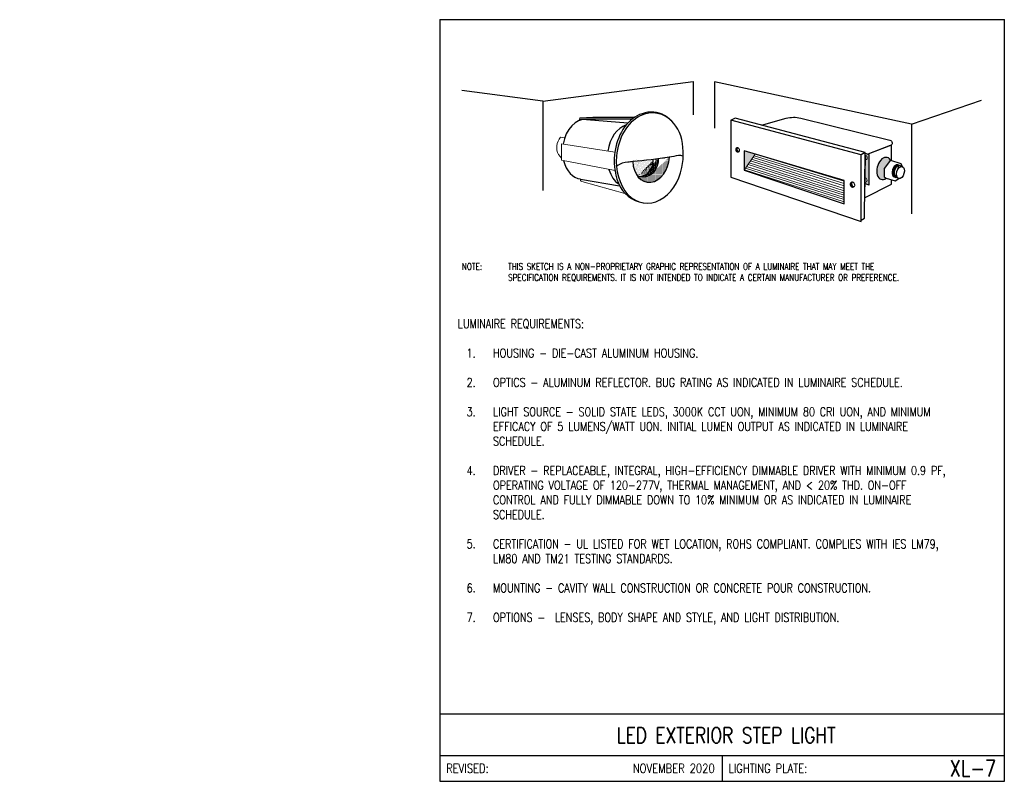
# Model space of a CAD drawing. Header units: inches. Extents: x -5.1 to 6.8, y 0 to 9.2.
import ezdxf
from ezdxf.enums import TextEntityAlignment as Align

# ---------------------------------------------------------------- set-up
doc = ezdxf.new("R2010")
doc.units = ezdxf.units.IN
doc.header["$MEASUREMENT"] = 0
doc.layers.add('_WALLS', color=8, linetype='CONTINUOUS')
doc.layers.add('E-DETL-TEXT', color=3, linetype='CONTINUOUS')
for name, color, linetype, lineweight in [('E-DETL', 10, 'CONTINUOUS', 30), ('E-DETL-FINE', 9, 'CONTINUOUS', 0), ('E-LUM-PLAT', 8, 'CONTINUOUS', 13)]:
    doc.layers.add(name, color=color, linetype=linetype, lineweight=lineweight)
doc.styles.add('romans', font='ROMANS.SHX', dxfattribs={"width": 0.8})
doc.styles.get("Standard").update_dxf_attribs({"font": 'ROMANS.SHX', "width": 0.8, "height": 0.125})
pattern_1 = [(10, (8.394914, 7.4486597), (0.0006972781, 0.0023441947), [0, -0.0021875])]

msp = doc.modelspace()

# ---------------------------------------------------------------- hatches: boundary and pattern name
at = {"layer": 'E-DETL-FINE'}
h = msp.add_hatch(dxfattribs=at)
h.set_pattern_fill('DOTS', color=252, scale=0.035, angle=10, style=0)
h.set_pattern_definition(pattern_1)
edge = h.paths.add_edge_path()
edge.add_ellipse((3.601, 7.619), major_axis=(-0.0078, 0.0226), ratio=0.556689, start_angle=325.062, end_angle=570.2196, ccw=False)
edge.add_spline(control_points=[(3.602, 7.64), (3.594, 7.646), (3.584, 7.644), (3.575, 7.641), (3.572, 7.632)], knot_values=[0, 0, 0, 0.945527, 0.945527, 1.891055, 1.891055, 1.891055], weights=[1, 0.890313, 1, 0.890313, 1], degree=2, periodic=0)
edge.add_spline(control_points=[(3.572, 7.632), (3.567, 7.62), (3.573, 7.607), (3.579, 7.593), (3.59, 7.59)], knot_values=[1.891055, 1.891055, 1.891055, 2.948601, 2.948601, 4.006147, 4.006147, 4.006147], weights=[1, 0.863427, 1, 0.863427, 1], degree=2, periodic=0)
edge.add_spline(control_points=[(3.59, 7.59), (3.599, 7.588), (3.607, 7.593), (3.611, 7.597), (3.614, 7.602)], knot_values=[4.006147, 4.006147, 4.006147, 4.865539, 4.865539, 5.428464, 5.428464, 5.428464], weights=[1, 0.909092, 1, 0.940453, 0.958916], degree=2, periodic=0)
h = msp.add_hatch(dxfattribs=at)
h.set_pattern_fill('DOTS', color=252, scale=0.035, angle=10, style=0)
h.set_pattern_definition(pattern_1)
h.paths.add_polyline_path([(3.806, 7.566), (3.671, 7.606), (3.671, 7.373)])
h = msp.add_hatch(dxfattribs=at)
h.set_pattern_fill('DOTS', color=256, scale=0.2, angle=25)
h.set_pattern_definition([(25, (-1.192705, -0.096058), (0.000381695, 0.013970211), [0, -0.0125])])
edge = h.paths.add_edge_path()
edge.add_ellipse((2.43, 7.473), major_axis=(0.045, 0.174), ratio=0.789428, start_angle=180.9202, end_angle=290.4934)
edge.add_arc((2.026, 11.964), 4.497, 273.8323, 277.0075, ccw=False)
edge.add_ellipse((2.548, 7.519), major_axis=(0.049, 0.291), ratio=0.742218, start_angle=105.5414, end_angle=146.2753)
h = msp.add_hatch(dxfattribs=at)
h.set_pattern_fill('DOTS', color=256, scale=0.1)
h.set_pattern_definition([(0, (15.1272196, 7.688834), (0.003125, 0.00625), [0, -0.00625])])
edge = h.paths.add_edge_path()
edge.add_ellipse((2.548, 7.519), major_axis=(0.049, 0.291), ratio=0.742218, start_angle=146.2753, end_angle=278.841)
edge.add_arc((2.026, 11.964), 4.497, 277.8478, 279.4989, ccw=False)
edge.add_ellipse((2.494, 7.482), major_axis=(0.049, 0.187), ratio=0.733441, start_angle=204.8778, end_angle=288.9423, ccw=False)
edge.add_arc((2.449, 7.464), 0.177, 249.4012, 289.2754, ccw=False)
h = msp.add_hatch(dxfattribs=at)
h.set_pattern_fill('DOTS', color=256, scale=0.15)
h.set_pattern_definition([(0, (-1.192705, -0.096058), (0.0046875, 0.009375), [0, -0.009375])])
edge = h.paths.add_edge_path()
edge.add_ellipse((2.494, 7.482), major_axis=(0.049, 0.187), ratio=0.733441, start_angle=204.8778, end_angle=288.9423)
edge.add_arc((2.026, 11.964), 4.497, 277.0075, 277.8478, ccw=False)
edge.add_ellipse((2.43, 7.473), major_axis=(0.045, 0.174), ratio=0.789428, start_angle=180.9202, end_angle=290.4934, ccw=False)
edge.add_arc((2.449, 7.464), 0.177, 249.4012, 289.2754)
h = msp.add_hatch(dxfattribs=at)
h.set_pattern_fill('DOTS', color=252, scale=0.035, angle=10, style=0)
h.set_pattern_definition(pattern_1)
edge = h.paths.add_edge_path()
edge.add_line((5.177, 7.561), (5.131, 7.578))
edge.add_line((5.131, 7.578), (5.13, 7.551))
edge.add_ellipse((5.138, 7.525), major_axis=(-0.0087, 0.0254), ratio=0.667788, start_angle=180, end_angle=355.7408, ccw=False)
edge.add_line((5.146, 7.5), (5.13, 7.493))
edge.add_line((5.13, 7.493), (5.128, 7.28))
edge.add_ellipse((5.135, 7.255), major_axis=(-0.0087, 0.0254), ratio=0.667788, start_angle=180, end_angle=355.7408, ccw=False)
edge.add_line((5.144, 7.229), (5.127, 7.222))
edge.add_line((5.127, 7.222), (5.127, 7.21))
edge.add_line((5.127, 7.21), (5.177, 7.192))
edge.add_line((5.177, 7.192), (5.177, 7.561))
h = msp.add_hatch(dxfattribs=at)
h.set_pattern_fill('DOTS', color=250, scale=0.035, angle=10, style=0)
h.set_pattern_definition(pattern_1)
edge = h.paths.add_edge_path()
edge.add_line((5.362, 7.393), (5.436, 7.494))
edge.add_ellipse((5.362, 7.393), major_axis=(-0.037, -0.132), ratio=0.633615, start_angle=149.3601, end_angle=398.7977)
edge.add_line((5.385, 7.275), (5.384, 7.275))
edge.add_line((5.384, 7.275), (5.362, 7.291))
edge.add_line((5.362, 7.291), (5.362, 7.393))
h = msp.add_hatch(dxfattribs=at)
h.set_pattern_fill('DOTS', color=252, scale=0.035, angle=10, style=0)
h.set_pattern_definition(pattern_1)
edge = h.paths.add_edge_path()
edge.add_ellipse((5.527, 7.354), major_axis=(-0.0206, -0.0727), ratio=0.578509, start_angle=196.2134, end_angle=340.6167, ccw=False)
edge.add_ellipse((5.502, 7.363), major_axis=(-0.0206, -0.0727), ratio=0.578509, start_angle=160.6167, end_angle=176.83)
edge.add_line((5.525, 7.435), (5.522, 7.436))
edge.add_ellipse((5.502, 7.363), major_axis=(-0.0206, -0.0727), ratio=0.578509, start_angle=180, end_angle=376.2134)
h = msp.add_hatch(dxfattribs=at)
h.set_pattern_fill('DOTS', color=252, scale=0.035, angle=10, style=0)
h.set_pattern_definition(pattern_1)
edge = h.paths.add_edge_path()
edge.add_ellipse((4.988, 7.201), major_axis=(-0.0092, 0.0267), ratio=0.556689, start_angle=325.062, end_angle=570.2196, ccw=False)
edge.add_spline(control_points=[(4.989, 7.225), (4.98, 7.232), (4.968, 7.229), (4.957, 7.226), (4.953, 7.215)], knot_values=[0, 0, 0, 0.945527, 0.945527, 1.891055, 1.891055, 1.891055], weights=[1, 0.890313, 1, 0.890313, 1], degree=2, periodic=0)
edge.add_spline(control_points=[(4.953, 7.215), (4.948, 7.202), (4.955, 7.185), (4.962, 7.169), (4.975, 7.166)], knot_values=[1.891055, 1.891055, 1.891055, 2.948601, 2.948601, 4.006147, 4.006147, 4.006147], weights=[1, 0.863427, 1, 0.863427, 1], degree=2, periodic=0)
edge.add_spline(control_points=[(4.975, 7.166), (4.985, 7.163), (4.995, 7.17), (5, 7.174), (5.003, 7.18)], knot_values=[4.006147, 4.006147, 4.006147, 4.865539, 4.865539, 5.428464, 5.428464, 5.428464], weights=[1, 0.909092, 1, 0.940453, 0.958916], degree=2, periodic=0)

# ---------------------------------------------------------------- linework, layer by layer
at = {"layer": '_WALLS', "color": 254}
for p, q in [((1.244, 8.205), (3.058, 8.443)), ((3.058, 8.443), (3.058, 8.039)), ((5.689, 7.926), (3.315, 8.439)), ((3.315, 8.439), (3.315, 7.879)), ((1.244, 8.205), (0.264, 8.334)), ((5.689, 7.926), (6.535, 8.215))]:
    msp.add_line(p, q, dxfattribs=at)
for points in [[(1.244, 8.205), (1.244, 7.126)], [(5.689, 7.926), (5.689, 6.847)]]:
    msp.add_lwpolyline(points, dxfattribs=at)
at = {"layer": 'E-DETL'}
for p, q in [((0, 9.188), (0, 0)), ((0, 9.188), (6.81, 9.188)), ((6.81, 0), (6.81, 9.188)), ((5.525, 7.435), (5.522, 7.436)), ((5.577, 7.417), (5.548, 7.427)), ((5.536, 7.272), (5.504, 7.282)), ((0, 0.813), (6.81, 0.813)), ((0, 0.313), (6.81, 0.313)), ((3.405, 0.313), (3.405, 0)), ((0, 0), (6.81, 0))]:
    msp.add_line(p, q, dxfattribs=at)
for points in [[(1.768, 7.984), (2.27, 7.943)], [(5.448, 7.49), (5.448, 7.673), (5.163, 7.566)], [(5.131, 7.586), (5.083, 7.557)], [(5.13, 7.554), (5.125, 7.037), (5.448, 7.204), (5.448, 7.258)], [(5.131, 7.578), (5.177, 7.561), (5.177, 7.192), (5.127, 7.21)], [(5.436, 7.494), (5.362, 7.393), (5.362, 7.291)], [(5.436, 7.494), (5.56, 7.452), (5.577, 7.417)], [(1.699, 7.265), (2.168, 7.185)], [(5.362, 7.291), (5.384, 7.275), (5.493, 7.245), (5.536, 7.272)]]:
    msp.add_lwpolyline(points, dxfattribs=at)
for points in [[(3.509, 7.286), (5.083, 6.755), (5.083, 6.768), (5.123, 6.793), (5.131, 7.586), (3.565, 7.999), (3.513, 7.975), (3.509, 7.976)], [(3.509, 7.286), (5.083, 6.755), (5.083, 7.557), (3.509, 7.976)], [(3.671, 7.373), (4.877, 6.967), (4.877, 7.249), (3.671, 7.606)]]:
    msp.add_lwpolyline(points, close=True, dxfattribs=at)
for points in [[(3.88, 7.916), (3.88, 7.916), (4.178, 7.998, -0.128332), (4.354, 8), (5.43, 7.735, -0.736718), (5.434, 7.668), (5.163, 7.566)], [(2.932, 7.542, 0.169778), (2.88, 7.549, -0.003748), (2.768, 7.528, -0.024732), (2.327, 7.477, -0.06405), (2.27, 7.469, 0.156506), (2.139, 7.423)]]:
    msp.add_lwpolyline(points, format="xyb", dxfattribs=at)
for centre, radius, start, end in [((2.567, 7.742), 0.321, 40.5939, 117.4523), ((2.132, 7.57), 0.805, 348.2068, 15.7081), ((2.835, 7.481), 0.731, 169.8677, 201.3569), ((2.755, 7.47), 0.626, 173.567, 219.2357), ((2.508, 7.356), 0.38, 201.6851, 261.6624)]:
    msp.add_arc(centre, radius, start, end, dxfattribs=at)
for centre, major_axis, ratio, start_param, end_param in [((2.536, 7.527), (0.039, 0.546), 0.753351, 5.262724, 6.610935), ((1.734, 7.625), (0.035, 0.359), 0.70094, 6.283185, 7.752285), ((2.521, 7.522), (0.039, 0.546), 0.753351, 6.572826, 7.747042), ((2.539, 7.511), (0.039, 0.546), 0.744008, 6.677369, 7.853982), ((2.285, 7.549), (0.036, 0.376), 0.697004, 0.276299, 1.497295), ((1.734, 7.625), (0.035, 0.359), 0.70094, 8.315984, 9.424778), ((2.548, 7.519), (0.049, 0.291), 0.742218, 1.842032, 4.866693), ((2.43, 7.473), (0.045, 0.174), 0.789428, 3.157653, 5.070066), ((5.362, 7.393), (-0.037, -0.132), 0.633615, 2.606826, 6.960334), ((2.285, 7.549), (0.036, 0.376), 0.697004, 2.100455, 2.781128), ((2.521, 7.522), (0.039, 0.546), 0.753351, 8.868553, 10.833908), ((5.502, 7.363), (-0.0206, -0.0727), 0.578509, 2.80329, 6.566162), ((5.527, 7.354), (-0.0206, -0.0727), 0.578509, 3.086266, 6.283185)]:
    msp.add_ellipse(centre, major_axis=major_axis, ratio=ratio, start_param=start_param, end_param=end_param, dxfattribs=at)
msp.add_ellipse((5.557, 7.344), major_axis=(-0.0206, -0.0727), ratio=0.578509, dxfattribs=at)
at = {"layer": 'E-DETL-FINE'}
for points in [[(1.865, 7.988, 0.293661), (1.879, 7.975)], [(1.506, 7.762), (1.457, 7.769, 0.148572), (1.411, 7.666), (1.411, 7.614, 0.138799), (1.47, 7.516)]]:
    msp.add_lwpolyline(points, format="xyb", dxfattribs=at)
at = {"layer": 'E-DETL-FINE', "lineweight": 13}
for points in [[(3.671, 7.373), (3.806, 7.566)], [(3.749, 7.483), (4.877, 7.124)], [(3.762, 7.503), (4.877, 7.15)], [(3.779, 7.527), (4.877, 7.182)], [(3.793, 7.546), (4.877, 7.213)], [(3.806, 7.566), (4.877, 7.238)], [(5.146, 7.5), (5.13, 7.493)], [(3.675, 7.378), (4.877, 6.99)], [(3.688, 7.396), (4.877, 7.019)], [(3.701, 7.416), (4.877, 7.042)], [(3.718, 7.44), (4.877, 7.071)], [(3.732, 7.459), (4.877, 7.095)], [(5.144, 7.229), (5.127, 7.222)]]:
    msp.add_lwpolyline(points, dxfattribs=at)
for centre, major_axis in [((3.601, 7.619), (-0.0078, 0.0226)), ((4.988, 7.201), (-0.0092, 0.0267))]:
    msp.add_ellipse(centre, major_axis=major_axis, ratio=0.556689, dxfattribs=at)
for centre in [(5.138, 7.525), (5.135, 7.255)]:
    msp.add_ellipse(centre, major_axis=(-0.0087, 0.0254), ratio=0.667788, start_param=3.141593, end_param=6.208849, dxfattribs=at)
for points in [[(3.602, 7.64), (3.594, 7.646), (3.584, 7.644), (3.575, 7.641), (3.572, 7.632), (3.567, 7.62), (3.573, 7.607), (3.579, 7.593), (3.59, 7.59), (3.599, 7.588), (3.607, 7.593), (3.614, 7.599), (3.615, 7.608)], [(4.989, 7.225), (4.98, 7.232), (4.968, 7.229), (4.957, 7.226), (4.953, 7.215), (4.948, 7.202), (4.955, 7.185), (4.962, 7.169), (4.975, 7.166), (4.985, 7.163), (4.995, 7.17), (5.004, 7.176), (5.005, 7.187)]]:
    msp.add_rational_spline(points, [1, 0.890313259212, 1, 0.890313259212, 1, 0.863426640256, 1, 0.863426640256, 1, 0.909092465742, 1, 0.909092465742, 1], degree=2, knots=[0, 0, 0, 0.945527, 0.945527, 1.891055, 1.891055, 2.948601, 2.948601, 4.006147, 4.006147, 4.865539, 4.865539, 5.724931, 5.724931, 5.724931], dxfattribs=at)
at = {"layer": 'E-LUM-PLAT'}
for points in [[(2.351, 8.011), (1.846, 8.011), (1.691, 8.002, 0.682237), (1.692, 7.975)], [(1.697, 7.988, 1.060488), (1.697, 7.976)], [(2.234, 7.092), (1.713, 7.235, -0.316704), (1.699, 7.248), (1.699, 7.265)]]:
    msp.add_lwpolyline(points, format="xyb", dxfattribs=at)
for points in [[(2.332, 7.998), (1.691, 8.002)], [(2.318, 7.987), (1.697, 7.988)], [(2.113, 7.588), (1.468, 7.688), (1.468, 7.491), (2.114, 7.367)]]:
    msp.add_lwpolyline(points, dxfattribs=at)
msp.add_arc((2.449, 7.464), 0.177, 249.4012, 289.2754, dxfattribs=at)
msp.add_ellipse((2.494, 7.482), major_axis=(0.049, 0.187), ratio=0.733441, start_param=3.575793, end_param=5.042994, dxfattribs=at)

# ---------------------------------------------------------------- texts
at = {"layer": 'E-DETL', "insert": (-5.067, 0.705), "char_height": 0.125, "attachment_point": 4}
msp.add_mtext('\\A1;  \\P ', dxfattribs=at)
at = {"layer": 'E-DETL-TEXT', "style": 'romans', "width": 0.8}
msp.add_text('LED EXTERIOR STEP LIGHT', height=0.1875, dxfattribs=at).set_placement((3.454, 0.462), align=Align.CENTER)
for s, height, p in [('XL-7', 0.1969, (6.711, 0.156)), ('NOVEMBER 2020', 0.11, (3.316, 0.156))]:
    msp.add_text(s, height=height, dxfattribs=at).set_placement(p, align=Align.MIDDLE_RIGHT)
for s, p in [('REVISED:', (0.077, 0.156)), ('LIGHTING PLATE:', (3.482, 0.156))]:
    msp.add_text(s, height=0.11, dxfattribs=at).set_placement(p, align=Align.MIDDLE_LEFT)
at = {"layer": 'E-DETL-TEXT', "attachment_point": 1}
for s, insert, char_height in [('\\pxi-3,l4,t4;NOTE:^ITHIS SKETCH IS A NON-PROPRIETARY GRAPHIC REPRESENTATION OF A LUMINAIRE THAT MAY MEET THE  \\P^I^ISPECIFICATION REQUIREMENTS. IT IS NOT INTENDED TO INDICATE A CERTAIN MANUFACTURER OR PREFERENCE.', (0.187, 6.25), 0.079687), ('LUMINAIRE REQUIREMENTS:\\P\\P\\pxi-3,l4,t4;1.^IHOUSING - DIE-CAST ALUMINUM HOUSING.\\P\\pi0,l0,tz;\\P\\pi-3,l4,t4;2.^IOPTICS - ALUMINUM REFLECTOR. BUG RATING AS INDICATED IN LUMINAIRE SCHEDULE.\\P\\pi0,l0,tz;\\P\\pi-3,l4,t4;3.^ILIGHT SOURCE - SOLID STATE LEDS, 3000K CCT UON, MINIMUM 80 CRI UON, AND MINIMUM EFFICACY OF 5 LUMENS/WATT UON. INITIAL LUMEN OUTPUT AS INDICATED IN LUMINAIRE SCHEDULE.\\P\\pi0,l0,tz;\\P\\pi-3,l4,t4;4.^IDRIVER - REPLACEABLE, INTEGRAL, HIGH-EFFICIENCY DIMMABLE DRIVER WITH MINIMUM 0.9 PF, OPERATING VOLTAGE OF 120-277V, THERMAL MANAGEMENT, AND < 20% THD. ON-OFF CONTROL AND FULLY DIMMABLE DOWN TO 10% MINIMUM OR AS INDICATED IN LUMINAIRE SCHEDULE.\\P\\pi0,l0,tz;\\P\\pi-3,l4,t4;5.^ICERTIFICATION - UL LISTED FOR WET LOCATION, ROHS COMPLIANT. COMPLIES WITH IES LM79, LM80 AND TM21 TESTING STANDARDS.\\P\\pi0,l0,tz;\\P\\pi-3,l4,t4;6.^IMOUNTING - CAVITY WALL CONSTRUCTION OR CONCRETE POUR CONSTRUCTION.\\P\\pi0,l0,tz;\\P\\pi-3,l4,t4;7.^IOPTIONS -  LENSES, BODY SHAPE AND STYLE, AND LIGHT DISTRIBUTION.', (0.217, 5.573), 0.10625)]:
    msp.add_mtext_dynamic_manual_height_columns(s, width=6.37764, gutter_width=0.625, heights=[0], dxfattribs=dict(at, insert=insert, char_height=char_height))

doc.saveas('drawing.dxf')
